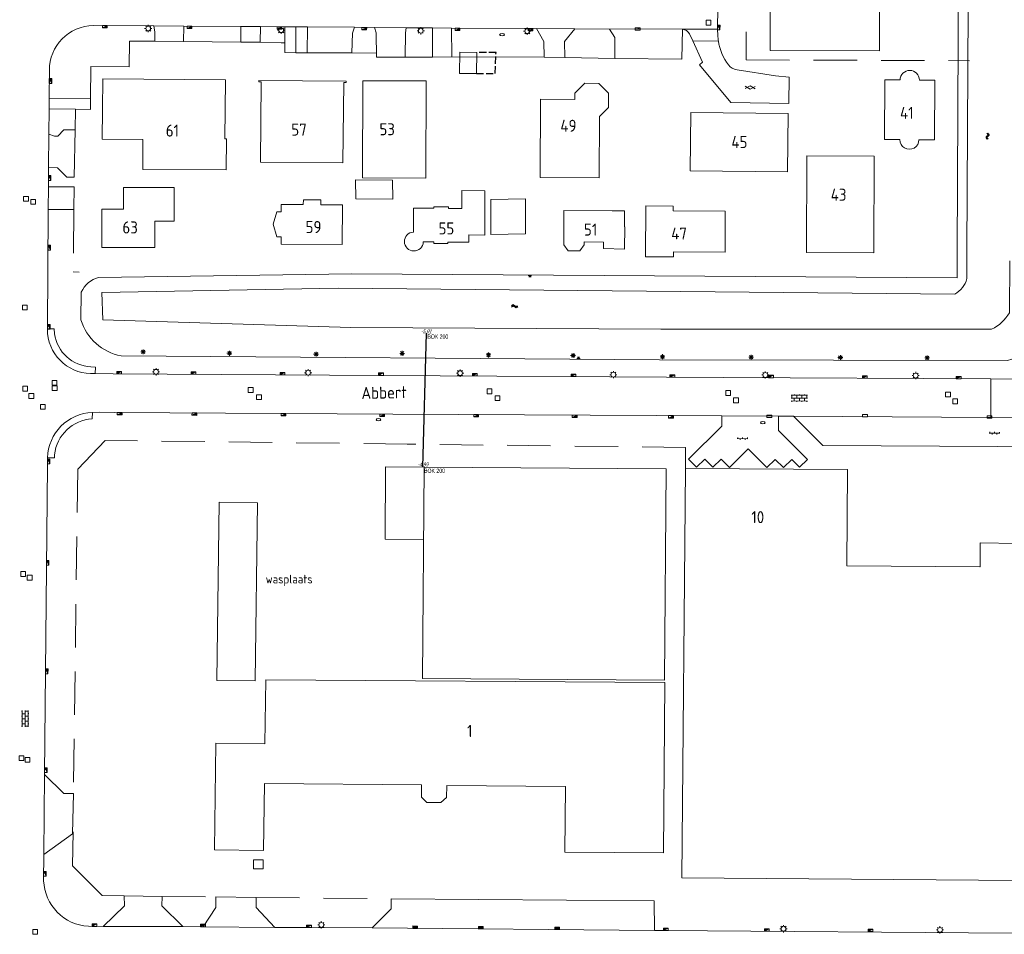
# Model space of a CAD drawing. Extents: x 168769 to 512904, y 516715 to 1559940.
# Tile 26 of 186: x 171055 to 171259, y 518371 to 518560. Entities that reach past the tile are written whole.
import ezdxf
from ezdxf.enums import TextEntityAlignment as Align

# ---------------------------------------------------------------- set-up
doc = ezdxf.new("R2010")
doc.units = 0
doc.header["$MEASUREMENT"] = 0
doc.linetypes.add('LP', pattern=[14, 9, -5])
doc.linetypes.add('OVERBOUW', pattern=[2, 1.5, -0.5])
doc.layers.get('0').update_dxf_attribs({"linetype": 'CONTINUOUS'})
for name, color, linetype, lineweight in [('B01_HOOFDGEBOUW', 10, 'CONTINUOUS', 0), ('B02_bijgebouw', 12, 'CONTINUOUS', 0), ('B51_Luifel', 7, 'OVERBOUW', 25), ('H01_HOOGTEPUNT', 7, 'CONTINUOUS', 18), ('Q04_wegmarkering', 7, 'CONTINUOUS', 0), ('Q19_overig_lijn_object', 7, 'CONTINUOUS', 0), ('Q21_LANTAARNPAAL', 7, 'CONTINUOUS', 18), ('Q23_kolk', 7, 'CONTINUOUS', 18), ('Q26_BOOM', 7, 'CONTINUOUS', 18), ('Q28_rioolput', 7, 'CONTINUOUS', 18), ('Q92_BRANDKRAAN', 7, 'CONTINUOUS', 0), ('Q96_STRAATKOLK', 7, 'CONTINUOUS', 0), ('Q97_TROTTOIRKOLK', 7, 'CONTINUOUS', 0), ('S01_symb_gesloten_verh', 7, 'CONTINUOUS', 0), ('S02_symb_open_verh', 7, 'CONTINUOUS', 13), ('T03_HEK', 34, 'CONTINUOUS', 0), ('T09_INSTEEKSLOOT', 72, 'CONTINUOUS', 0), ('T51_CULTUURSCHEIDING', 3, 'CONTINUOUS', 0), ('V00_kant_verharding', 252, 'CONTINUOUS', 0), ('W00_KANT_WATER', 140, 'CONTINUOUS', 0), ('Z19_Overigetekst', 7, 'CONTINUOUS', 0)]:
    doc.layers.add(name, color=color, linetype=linetype, lineweight=lineweight)
for name, color, linetype in [('S04_Talud', 7, 'CONTINUOUS'), ('S05_Water', 132, 'CONTINUOUS'), ('W10_duiker', 1, 'CONTINUOUS'), ('Z02_Huisnummer', 253, 'CONTINUOUS'), ('Z06_STRAATNAAM', 7, 'CONTINUOUS')]:
    doc.layers.add(name, color=color, linetype=linetype)
doc.styles.add('ISOCP', font='isocp.shx', dxfattribs={"height": 1.8})
doc.styles.get("Standard").update_dxf_attribs({"font": 'ISOB.SHX'})

# ---------------------------------------------------------------- blocks, each defined once
blk = doc.blocks.new('Q92')
at = {"color": 0}
blk.add_ellipse((0, 0), major_axis=(-0.991, 0), ratio=0.499983, start_param=1.570796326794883, end_param=7.853981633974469, dxfattribs=at)
blk = doc.blocks.new('Q21')
at = {"color": 0}
for points in [[(-1.5, 0), (-1, 0)], [(-1.06, 1.06), (-0.71, 0.71)], [(0, 1.5), (0, 1)], [(1.06, 1.06), (0.71, 0.71)], [(1.5, 0), (1, 0)], [(-1.06, -1.06), (-0.71, -0.71)], [(0, -1.5), (0, -1)], [(1.06, -1.06), (0.71, -0.71)]]:
    blk.add_lwpolyline(points, dxfattribs=at)
blk.add_circle((0, 0), 1, dxfattribs=at)
blk = doc.blocks.new('Q28')
at = {"color": 0}
blk.add_lwpolyline([(1, 1), (1, -1), (-1, -1), (-1, 1)], close=True, dxfattribs=at)
blk = doc.blocks.new('Q96')
for p, q in [((-1, 0.88), (1, 0.88)), ((-1, 0.75), (1, 0.75)), ((-1, 0.63), (1, 0.63)), ((-1, 0.5), (1, 0.5)), ((-1, 0.38), (1, 0.38)), ((-1, 0.25), (1, 0.25)), ((-1, 0.12), (1, 0.12))]:
    blk.add_line(p, q)
at = {"color": 0}
blk.add_lwpolyline([(1, 1), (1, 0), (-1, 0), (-1, 1), (1, 1)], dxfattribs=at)
blk = doc.blocks.new('S05')
at = {"color": 0}
for p, q in [((0.08, 0.3), (0.38, 0.59)), ((0.11, -0.19), (0.41, 0.09)), ((0.38, 0.59), (0.68, 0.71)), ((0.41, 0.09), (0.71, 0.21)), ((0.68, 0.71), (1.01, 0.62)), ((0.71, 0.21), (1.02, 0.12)), ((1.01, 0.62), (1.33, 0.37)), ((1.02, 0.12), (1.36, -0.12)), ((1.33, 0.37), (1.66, 0.13)), ((1.66, 0.13), (1.97, 0.04)), ((1.97, 0.04), (2.28, 0.16)), ((2.28, 0.16), (2.58, 0.44)), ((1.36, -0.12), (1.68, -0.37)), ((1.68, -0.37), (2, -0.46)), ((2, -0.46), (2.31, -0.33)), ((2.31, -0.33), (2.61, -0.05))]:
    blk.add_line(p, q, dxfattribs=at)
blk = doc.blocks.new('S024')
at = {"color": 0}
for p, q in [((0, 1.2), (6.7, 1.2)), ((0, 0), (6.7, 0)), ((0.2, 1.2), (0.2, 0)), ((1.25, 1.5), (1.25, 1.2)), ((1.25, 0), (1.25, -1.2)), ((2.3, 1.2), (2.3, 0)), ((3.35, 1.5), (3.35, 1.2)), ((3.35, 0), (3.35, -1.2)), ((4.4, 1.2), (4.4, 0)), ((5.45, 1.5), (5.45, 1.2)), ((5.45, 0), (5.45, -1.2)), ((6.5, 1.2), (6.5, 0)), ((0, -1.2), (6.7, -1.2)), ((0.2, -1.2), (0.2, -1.5)), ((2.3, -1.2), (2.3, -1.5)), ((4.4, -1.2), (4.4, -1.5)), ((6.5, -1.2), (6.5, -1.5))]:
    blk.add_line(p, q, dxfattribs=at)
blk = doc.blocks.new('S04')
at = {"color": 0}
for p, q in [((0, 0.5), (0.5, 0.5)), ((0, 0.25), (1, 0.25)), ((0, 0), (0.5, 0)), ((0, -0.25), (1, -0.25)), ((0, -0.5), (0.5, -0.5))]:
    blk.add_line(p, q, dxfattribs=at)
blk = doc.blocks.new('Q97')
blk.add_hatch(color=256).paths.add_polyline_path([(-1, 1), (-1, 0), (1, 1)])
blk.add_line((1, 1), (-1, 0))
at = {"color": 0}
for points in [[(-1, 0), (-1, 1), (1, 1), (1, 0), (-1, 0)], [(0, 0.8), (0, 1)]]:
    blk.add_lwpolyline(points, dxfattribs=at)
blk = doc.blocks.new('S026')
for p, q in [((0, 0), (4.4, 0)), ((0.2, 0.5), (0.2, 0)), ((1.2, 0), (1.2, -0.5)), ((2.2, 0.5), (2.2, 0)), ((3.2, 0), (3.2, -0.5)), ((4.2, 0.5), (4.2, 0))]:
    blk.add_line(p, q)
blk = doc.blocks.new('Q23')
at = {"color": 0}
blk.add_lwpolyline([(0.99, -0.5), (-0.99, -0.5), (-0.99, 0.5), (0.99, 0.5), (0.99, -0.5)], dxfattribs=at)
blk = doc.blocks.new('S012')
at = {"color": 0}
for p, q in [((1.18, 2.05), (0, 0)), ((1.18, -2.05), (0, 0)), ((1.4, 0), (0.21, -2.05)), ((1.4, 0), (0.22, 2.05))]:
    blk.add_line(p, q, dxfattribs=at)
blk = doc.blocks.new('Q26')
at = {"color": 0}
for p, q in [((-1, 0), (1, 0)), ((-0.7, 0.7), (0.7, -0.7)), ((0.7, 0.7), (-0.7, -0.7)), ((0, 1), (0, -1))]:
    blk.add_line(p, q, dxfattribs=at)

msp = doc.modelspace()

# ---------------------------------------------------------------- linework, layer by layer
at = {"layer": 'B01_HOOFDGEBOUW'}
for p, q in [((171167.6, 518520.72), (171167.59, 518513.66)), ((171177.64, 518520.68), (171167.6, 518520.72)), ((171180.16, 518512.76), (171180.23, 518517.36)), ((171167.59, 518513.66), (171168.46, 518512.37)), ((171170.89, 518512.35), (171171.81, 518513.61)), ((171171.81, 518513.61), (171171.81, 518514.22)), ((171171.81, 518514.22), (171175.81, 518514.2)), ((171175.81, 518514.2), (171175.8, 518512.86)), ((171175.8, 518512.86), (171180.16, 518512.76)), ((171168.46, 518512.37), (171170.89, 518512.35))]:
    msp.add_line(p, q, dxfattribs=at)
for points in [[(171233.1, 518553.88), (171210.41, 518553.99), (171210.46, 518566.68)], [(171210.46, 518566.68), (171233.16, 518566.57), (171233.1, 518553.88)], [(171097.35, 518547.85), (171071.86, 518548.07), (171071.8, 518541.71)], [(171097.35, 518547.85), (171097.23, 518535.6), (171097.53, 518535.6), (171097.47, 518529.19)], [(171122.39, 518547.3), (171122.39, 518547.61), (171104.27, 518547.77), (171104.27, 518547.46)], [(171104.27, 518547.46), (171104.75, 518547.45), (171104.63, 518530.78), (171121.67, 518530.65)], [(171122.39, 518547.3), (171121.89, 518547.3), (171121.67, 518530.65)], [(171138.98, 518547.64), (171138.91, 518527.49), (171125.77, 518527.54), (171125.85, 518547.7), (171138.98, 518547.64)], [(171174.94, 518527.54), (171162.66, 518527.62), (171162.75, 518543.87), (171169.88, 518543.81), (171169.89, 518545.13), (171171.94, 518547.19), (171174.84, 518547.15), (171176.88, 518545.1), (171176.86, 518542.11), (171174.97, 518540.24), (171174.94, 518527.54)], [(171071.8, 518541.71), (171071.75, 518535.57)], [(171214.14, 518540.9), (171193.98, 518541.12), (171193.85, 518528.97), (171214, 518528.75), (171214.14, 518540.9)], [(171071.75, 518535.57), (171080.2, 518535.51), (171080.15, 518529.24)], [(171231.94, 518511.98), (171217.95, 518512.05), (171218.07, 518532.08), (171232.05, 518532.01), (171231.94, 518511.98)], [(171080.15, 518529.24), (171097.47, 518529.19)], [(171086.7, 518525.54), (171086.68, 518518.54), (171082.7, 518518.52), (171082.68, 518513.06), (171071.68, 518513.07), (171071.69, 518521.06), (171076.19, 518521.06), (171076.19, 518525.54), (171086.7, 518525.54)], [(171151.16, 518515.66), (171151.2, 518524.86), (171146.42, 518524.89), (171146.4, 518521.18), (171143.65, 518521.2), (171143.65, 518521.52), (171140.62, 518521.53), (171140.62, 518521.21), (171136.38, 518521.23), (171136.35, 518516.27)], [(171177.64, 518520.7), (171180.2, 518520.69), (171180.19, 518517.36)], [(171201.12, 518520.62), (171190.3, 518520.66), (171190.31, 518521.66), (171184.59, 518521.71), (171184.54, 518511.16), (171190.39, 518511.13), (171190.39, 518512.16), (171201.08, 518512.11), (171201.12, 518520.62)], [(171138.41, 518514.23), (171140.58, 518514.22), (171140.58, 518513.9), (171143.52, 518513.88), (171143.52, 518514.2), (171147.85, 518514.17), (171147.86, 518515.67), (171151.16, 518515.66)], [(171138.56, 518467.47), (171130.59, 518467.53), (171130.46, 518452.56), (171138.44, 518452.46)], [(171138.22, 518423.6), (171138.56, 518467.47), (171188.82, 518467.12), (171188.48, 518423.27), (171138.22, 518423.62)], [(171192.06, 518382.26), (171192.82, 518467.23)], [(171192.82, 518467.23), (171226.52, 518466.96)], [(171226.52, 518466.96), (171226.33, 518447), (171253.93, 518446.79), (171254.03, 518446.79), (171254.05, 518451.78), (171261.7, 518451.65), (171261.67, 518450.12), (171288.43, 518449.84)], [(171103.12, 518385.95), (171103.12, 518384.07), (171105.17, 518384.1), (171105.17, 518385.98), (171103.12, 518385.95)], [(171253.67, 518381.71), (171192.06, 518382.26)], [(171315.2, 518381.16), (171253.67, 518381.71)]]:
    msp.add_lwpolyline(points, dxfattribs=at)
for points in [[(171244.53, 518535.43), (171244.61, 518547.79), (171241.41, 518547.83, 0.993744), (171237.41, 518547.85), (171234.23, 518547.89), (171234.15, 518535.49), (171237.35, 518535.47, 1.003263), (171241.33, 518535.45), (171244.53, 518535.43)], [(171136.35, 518516.27, 2.261358), (171138.41, 518514.23)]]:
    msp.add_lwpolyline(points, format="xyb", dxfattribs=at)
for points in [[(171121.61, 518521.9), (171121.54, 518513.68), (171108.87, 518513.74), (171108.88, 518515.3), (171107.98, 518515.32), (171107.27, 518517.9), (171108.02, 518520.45), (171108.89, 518520.46), (171108.91, 518522.03), (171113.49, 518521.98), (171113.52, 518522.99), (171117.1, 518522.94), (171117.1, 518521.94)], [(171138.02, 518398.99), (171138.04, 518401.52), (171105.41, 518401.82), (171105.23, 518387.88), (171095.07, 518388.03), (171095.35, 518410.18), (171105.51, 518410.03), (171105.68, 518423.36), (171188.53, 518422.75), (171188.25, 518387.41), (171167.83, 518387.57), (171167.96, 518401.16), (171143.29, 518401.36), (171143.23, 518398.91), (171142.06, 518397.85), (171139.16, 518397.89)]]:
    msp.add_lwpolyline(points, close=True, dxfattribs=at)
at = {"layer": 'B02_bijgebouw'}
for points in [[(171146.02, 518553.6), (171145.95, 518549.22), (171149.44, 518549.21), (171149.51, 518553.58), (171146.02, 518553.6)], [(171152.45, 518515.79), (171159.63, 518515.89), (171159.6, 518523.15), (171152.42, 518523.05), (171152.45, 518515.79)]]:
    msp.add_lwpolyline(points, dxfattribs=at)
msp.add_lwpolyline([(171132.05, 518523.1), (171132.03, 518527.06), (171124.36, 518527.11), (171124.38, 518523.15)], close=True, dxfattribs=at)
at = {"layer": 'B51_Luifel'}
msp.add_lwpolyline([(171149.44, 518549.21), (171153.35, 518549.2), (171153.51, 518553.57), (171149.51, 518553.58)], dxfattribs=at)
at = {"layer": 'Q04_wegmarkering'}
msp.add_lwpolyline([(171108.9, 518555.59), (171109.69, 518555.59)], dxfattribs=at)
at = {"layer": 'Q19_overig_lijn_object'}
msp.add_lwpolyline([(171104.01, 518460.09), (171103.53, 518423.11), (171095.51, 518423.2), (171096, 518460.19), (171104.01, 518460.09)], dxfattribs=at)
at = {"layer": 'T03_HEK', "linetype": 'LP'}
for points in [[(171205.48, 518585.87), (171205.46, 518552.02), (171251.81, 518551.84)], [(171065.85, 518520.93), (171065.72, 518508), (171066.98, 518507.94)], [(171135.03, 518472.25), (171072.38, 518473.03), (171066.67, 518467.06), (171065.77, 518399.7)], [(171192.82, 518467.23), (171192.85, 518471.58), (171135.03, 518472.25)], [(171065.68, 518391.79), (171065.58, 518384.74), (171071.71, 518378.54), (171065.59, 518384.73), (171071.71, 518378.54), (171076.28, 518378.52)], [(171084.17, 518378.38), (171095.32, 518378.25)], [(171103.72, 518378.16), (171131.75, 518377.9)]]:
    msp.add_lwpolyline(points, dxfattribs=at)
at = {"layer": 'T09_INSTEEKSLOOT'}
msp.add_lwpolyline([(171249.29, 518512.13), (171251.02, 518879.79)], dxfattribs=at)
msp.add_lwpolyline([(171249.29, 518512.13), (171249.29, 518506.81), (171123.54, 518507.64), (171070.95, 518506.86, 0.217768), (171067.4, 518503.83), (171067.33, 518498.06, 0.278669), (171075.66, 518490.58), (171187.44, 518489.74), (171259.7, 518489.61, 0.281296), (171265.04, 518494.5), (171265.58, 518509.92)], format="xyb", dxfattribs=at)
at = {"layer": 'T51_CULTUURSCHEIDING'}
for points in [[(171069.31, 518543.92), (171069.39, 518550.62), (171077.32, 518550.55), (171077.38, 518555.92), (171082.65, 518555.89)], [(171088.65, 518555.84), (171100.49, 518555.72)], [(171108.9, 518555.59), (171104.52, 518555.67)], [(171108.9, 518555.59), (171109.69, 518555.59)], [(171111.91, 518553.51), (171114.32, 518553.49)], [(171123.55, 518553.46), (171128.67, 518553.38)], [(171134.65, 518552.59), (171140.29, 518552.6)], [(171144.36, 518552.64), (171163.48, 518552.55)], [(171167.77, 518552.52), (171178.15, 518552.31)], [(171066.1, 518537.47), (171066.16, 518541.78)]]:
    msp.add_lwpolyline(points, dxfattribs=at)
at = {"layer": 'V00_kant_verharding'}
for points in [[(171199.51, 518558.41), (171199.57, 518562.9)], [(171082.49, 518559.09), (171069.9, 518559.16)], [(171082.49, 518559.09), (171088.72, 518559.05)], [(171082.65, 518555.89), (171082.67, 518557.79), (171082.49, 518559.09)], [(171088.72, 518559.05), (171088.65, 518555.84)], [(171100.53, 518558.98), (171088.72, 518559.05)], [(171100.49, 518555.72), (171100.53, 518558.98)], [(171100.53, 518558.98), (171104.59, 518558.93)], [(171104.52, 518555.67), (171104.59, 518558.93)], [(171104.59, 518558.93), (171109.66, 518558.9)], [(171109.66, 518558.9), (171111.95, 518558.86)], [(171109.66, 518558.9), (171109.69, 518555.59), (171109.68, 518553.52), (171111.91, 518553.51)], [(171111.91, 518553.51), (171111.94, 518555.58), (171111.95, 518558.86)], [(171111.95, 518558.86), (171114.36, 518558.88)], [(171114.36, 518558.88), (171114.32, 518553.49)], [(171114.36, 518558.88), (171124.1, 518558.79)], [(171124.1, 518558.79), (171123.68, 518557.58), (171123.55, 518553.46)], [(171124.1, 518558.79), (171128.31, 518558.74)], [(171128.31, 518558.74), (171134.88, 518558.67)], [(171128.31, 518558.74), (171128.65, 518557.63), (171128.67, 518552.6), (171134.65, 518552.59), (171134.68, 518557.64), (171134.88, 518558.67)], [(171134.88, 518558.67), (171140.29, 518558.68)], [(171140.29, 518558.68), (171140.29, 518552.6), (171144.36, 518552.64)], [(171140.29, 518558.68), (171144.29, 518558.62)], [(171144.29, 518558.62), (171161.93, 518558.55)], [(171144.29, 518558.62), (171144.36, 518552.64)], [(171161.93, 518558.55), (171163.42, 518555.84)], [(171161.93, 518558.55), (171169.89, 518558.45)], [(171169.89, 518558.45), (171167.76, 518555.81)], [(171169.89, 518558.45), (171177.08, 518558.41)], [(171182.92, 518558.45), (171177.08, 518558.41)], [(171177.08, 518558.41), (171178.15, 518556.65), (171178.15, 518552.31), (171192.07, 518552.18)], [(171182.92, 518558.45), (171183.21, 518558.45), (171192.2, 518558.4)], [(171192.07, 518552.18), (171192.2, 518558.4)], [(171192.2, 518558.4), (171199.51, 518558.41)], [(171199.57, 518557.06), (171199.51, 518558.41)], [(171069.31, 518543.92), (171069.39, 518550.62), (171077.32, 518550.55), (171077.38, 518555.92), (171082.65, 518555.89)], [(171082.65, 518555.89), (171088.65, 518555.84)], [(171088.65, 518555.84), (171100.49, 518555.72)], [(171100.49, 518555.72), (171104.52, 518555.67)], [(171108.9, 518555.59), (171104.52, 518555.67)], [(171163.42, 518555.84), (171163.48, 518552.55), (171167.77, 518552.52), (171167.76, 518555.81)], [(171193.7, 518557.45), (171194.36, 518556)], [(171194.36, 518556), (171199.69, 518555.93)], [(171194.36, 518556), (171196.37, 518551.51), (171195.75, 518550.96), (171202.23, 518543.14), (171214.28, 518542.96)], [(171114.32, 518553.49), (171123.55, 518553.46)], [(171060.78, 518549.83), (171060.72, 518544)], [(171214.36, 518548.44), (171211.57, 518548.71), (171203.58, 518549.95)], [(171214.28, 518542.96), (171214.36, 518548.44)], [(171060.72, 518544), (171069.31, 518543.92)], [(171060.72, 518541.85), (171060.72, 518544)], [(171069.31, 518543.92), (171069.29, 518541.74)], [(171060.68, 518536.58), (171060.72, 518541.85)], [(171060.72, 518541.85), (171066.16, 518541.78)], [(171066.16, 518541.78), (171069.29, 518541.74)], [(171060.61, 518529.67), (171062.49, 518529.6), (171064.37, 518527.65), (171065.89, 518527.68), (171066.1, 518537.47)], [(171066.1, 518537.47), (171063.75, 518537.49), (171062.55, 518536.15), (171061.85, 518536.17), (171060.68, 518536.58)], [(171060.61, 518529.67), (171060.68, 518536.58)], [(171060.6, 518525.67), (171060.61, 518529.67)], [(171060.55, 518520.97), (171065.83, 518520.95), (171065.91, 518525.7), (171060.6, 518525.67)], [(171060.55, 518520.97), (171060.6, 518525.67)], [(171060.4, 518496.22), (171060.55, 518520.97)], [(171060.4, 518495.23), (171060.4, 518496.22)], [(171061.82, 518495.15), (171061.77, 518496.21), (171060.4, 518496.22)], [(171070.26, 518486.92), (171070.32, 518488.25), (171069.38, 518488.33)], [(171070.26, 518486.92), (171074.01, 518486.84)], [(171074.01, 518486.84), (171130.13, 518486.53), (171200.64, 518486.11), (171256.24, 518485.79)], [(171256.22, 518477.8), (171256.24, 518485.79)], [(171069.71, 518478.82), (171069.68, 518477.51)], [(171071.15, 518478.89), (171069.71, 518478.82)], [(171071.15, 518478.89), (171074.25, 518478.84)], [(171074.25, 518478.84), (171132.11, 518478.49), (171200.38, 518478.11)], [(171200.38, 518478.11), (171200.39, 518475.96), (171193.46, 518469.11), (171195.1, 518467.47), (171196.83, 518469.16), (171198.52, 518467.44), (171200.25, 518469.13), (171201.97, 518467.42), (171205.86, 518471.25), (171209.75, 518467.39), (171211.45, 518469.1), (171213.18, 518467.39), (171214.9, 518469.09), (171216.53, 518467.47), (171218.17, 518469.1), (171212.19, 518475.1), (171212.17, 518478.06)], [(171200.38, 518478.11), (171212.17, 518478.06)], [(171212.17, 518478.06), (171215.25, 518478.03)], [(171215.25, 518478.03), (171221.35, 518471.99), (171294.02, 518471.53)], [(171215.25, 518478.03), (171256.22, 518477.8)], [(171291.5, 518477.52), (171256.22, 518477.8)], [(171061.84, 518470.05), (171061.84, 518469.38), (171060.4, 518469.42)], [(171060.35, 518467.8), (171059.78, 518403.7)], [(171060.35, 518467.8), (171060.4, 518469.42)], [(171059.78, 518403.7), (171063.8, 518399.73), (171065.77, 518399.73), (171065.57, 518391.36), (171059.63, 518387.1)], [(171059.63, 518387.1), (171059.78, 518403.7)], [(171059.58, 518381.63), (171059.63, 518387.1)], [(171071.92, 518372.14), (171076.34, 518376.44), (171076.32, 518378.52), (171084.17, 518378.38), (171084.11, 518376.4), (171088.51, 518372.12), (171092.67, 518372.08), (171095.34, 518376.1), (171095.32, 518378.25), (171103.72, 518378.16), (171103.72, 518376.09), (171107.58, 518371.95), (171114.7, 518371.89), (171127.79, 518371.84), (171131.73, 518375.81), (171131.75, 518377.9), (171186.33, 518377.48)], [(171186.4, 518371.31), (171186.33, 518377.48)], [(171071.92, 518372.14), (171068.89, 518372.16)], [(171071.92, 518372.14), (171088.51, 518372.12)], [(171092.67, 518372.08), (171107.58, 518371.95)], [(171127.79, 518371.84), (171186.4, 518371.31)], [(171186.4, 518371.31), (171188.33, 518371.3)], [(171260.7, 518370.74), (171188.33, 518371.3)]]:
    msp.add_lwpolyline(points, dxfattribs=at)
for points in [[(171069.9, 518559.16, 0.410822), (171060.78, 518549.83)], [(171192.2, 518558.4, -0.214817), (171193.7, 518557.45)], [(171199.67, 518555.93, -0.026787), (171199.57, 518557.06)], [(171201.77, 518551, -0.128259), (171199.67, 518555.93, -0.128259)], [(171203.58, 518549.95, -0.195442), (171201.77, 518551)], [(171070.26, 518486.92, -0.406179), (171060.4, 518495.23)], [(171069.38, 518488.33, -0.358657), (171061.82, 518495.15)], [(171256.24, 518485.79), (171267.88, 518485.71, 0.172405), (171273.35, 518487.67)], [(171069.71, 518478.82, 0.398727), (171060.4, 518469.42)], [(171069.68, 518477.51, 0.367361), (171061.84, 518470.05)], [(171059.58, 518381.63, 0.386294), (171068.89, 518372.16)]]:
    msp.add_lwpolyline(points, format="xyb", dxfattribs=at)
at = {"layer": 'W00_KANT_WATER'}
msp.add_lwpolyline([(171253.29, 518879.79), (171251.29, 518512.14)], dxfattribs=at)
msp.add_lwpolyline([(171251.29, 518512.14), (171251.29, 518506.61, -0.200281), (171248.74, 518503.38), (171120.76, 518504.63), (171071.66, 518503.7), (171071.88, 518498.05), (171123.36, 518496.46), (171187.75, 518496.1), (171256.41, 518496.09, 0.148133), (171260.11, 518499.54), (171260.22, 518510.33)], format="xyb", dxfattribs=at)
at = {"layer": 'W10_duiker'}
msp.add_lwpolyline([(171138.34, 518467.47), (171139.06, 518495.27)], dxfattribs=at)

# ---------------------------------------------------------------- block references
at = {"layer": 'Q21_LANTAARNPAAL', "xscale": 0.5, "yscale": 0.5}
for p in [(171081.3, 518558.52), (171108.9, 518558.17), (171137.88, 518558.07), (171159.99, 518557.99), (171082.91, 518487.26), (171114.49, 518487.09), (171146.05, 518486.98), (171177.87, 518486.67), (171209.42, 518486.61), (171240.64, 518486.48), (171117.23, 518372.45), (171213.2, 518371.66), (171245.69, 518371.42)]:
    msp.add_blockref('Q21', p, dxfattribs=at)
at = {"layer": 'Q23_kolk', "xscale": 0.5, "yscale": 0.5, "rotation": 179.7615480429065}
msp.add_blockref('Q23', (171182.92, 518558.45), dxfattribs=at)
at = {"layer": 'Q23_kolk', "xscale": 0.5, "yscale": 0.5}
for p in [(171210.26, 518478.05), (171230.12, 518478.16), (171255.98, 518477.91)]:
    msp.add_blockref('Q23', p, dxfattribs=at)
at = {"layer": 'Q26_BOOM', "xscale": 0.5, "yscale": 0.5}
for p in [(171080.23, 518491.41), (171098.14, 518491.11), (171116.14, 518490.93), (171134.01, 518491.1), (171151.95, 518490.76), (171169.5, 518490.66), (171188.09, 518490.4), (171206.49, 518490.32), (171225, 518490.21), (171243.03, 518490.17)]:
    msp.add_blockref('Q26', p, dxfattribs=at)
at = {"layer": 'Q28_rioolput', "xscale": 0.5, "yscale": 0.5}
for p in [(171197.64, 518559.74), (171055.91, 518523.19), (171057.4, 518522.54), (171055.66, 518500.62), (171055.75, 518483.78), (171061.85, 518484.99), (171061.88, 518483.89), (171102.55, 518483.49), (171057.03, 518482.25), (171104.31, 518482.02), (171152.15, 518483.2), (171153.8, 518481.8), (171201.71, 518482.88), (171203.33, 518481.36), (171247.36, 518482.55), (171059.4, 518479.99), (171248.83, 518481.14), (171055.31, 518445.29), (171056.68, 518444.55), (171054.99, 518407.08), (171056.22, 518406.74), (171057.82, 518371.01)]:
    msp.add_blockref('Q28', p, dxfattribs=at)
at = {"layer": 'Q92_BRANDKRAAN', "xscale": 0.5, "yscale": 0.5}
for p in [(171154.76, 518557.24), (171129.11, 518477.32), (171208.9, 518476.71)]:
    msp.add_blockref('Q92', p, dxfattribs=at)
at = {"layer": 'Q96_STRAATKOLK', "xscale": 0.5, "yscale": 0.5}
for p, rotation in [((171136.73, 518371.73), 359.7846033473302), ((171150.34, 518371.64), 359.1528043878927), ((171166.22, 518371.48), 359.7846033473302)]:
    msp.add_blockref('Q96', p, dxfattribs=dict(at, rotation=rotation))
at = {"layer": 'Q97_TROTTOIRKOLK'}
for p, xscale, yscale, rotation in [((171072.29, 518559.14), 0.4999999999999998, 0.4999999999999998, 179.8008737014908), ((171089.88, 518559.04), 0.5, 0.5, 179.8008737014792), ((171108.56, 518558.91), 0.4999999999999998, 0.4999999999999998, 179.8008737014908), ((171126.15, 518558.77), 0.4999999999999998, 0.4999999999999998, 179.8008737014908), ((171145.5, 518558.61), 0.4999999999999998, 0.4999999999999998, 179.8008737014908), ((171160.65, 518558.55), 0.4999999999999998, 0.4999999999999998, 179.8008737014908), ((171199.51, 518558.75), 0.5, 0.5, 269.0240725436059), ((171060.76, 518547.62), 0.5, 0.5, 269.9634657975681), ((171060.6, 518527.51), 0.4999999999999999, 0.4999999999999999, 269.9634657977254), ((171060.51, 518513.04), 0.5, 0.5, 269.9634657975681), ((171060.41, 518496.6), 0.5, 0.5, 269.9634657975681), ((171075.26, 518486.83), 0.4999999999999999, 0.4999999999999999, 359.7806825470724), ((171090.69, 518486.75), 0.5, 0.5, 359.59770150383), ((171109.18, 518486.64), 0.4999999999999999, 0.4999999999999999, 359.8867003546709), ((171129.62, 518486.53), 0.5, 0.5, 0.09073845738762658), ((171149.12, 518486.43), 0.4999999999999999, 0.4999999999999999, 359.567995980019), ((171169.61, 518486.3), 0.4999999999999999, 0.4999999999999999, 359.9156423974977), ((171190.12, 518486.17), 0.5, 0.5, 359.8665472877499), ((171210.59, 518486.05), 0.4999999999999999, 0.4999999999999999, 359.8286037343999), ((171230.08, 518485.93), 0.5, 0.5, 359.6824706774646), ((171249.57, 518485.8), 0.5, 0.5, 359.4422747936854), ((171075.37, 518478.83), 0.5, 0.5, 179.6037182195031), ((171090.89, 518478.74), 0.5, 0.5, 178.9105513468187), ((171109.38, 518478.63), 0.5, 0.5, 179.8564265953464), ((171129.88, 518478.5), 0.4999999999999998, 0.4999999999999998, 179.7859265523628), ((171149.37, 518478.39), 0.4999999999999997, 0.4999999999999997, 179.7550642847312), ((171169.85, 518478.28), 0.5, 0.5, 179.945655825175), ((171189.83, 518478.17), 0.5, 0.5, 180.0151514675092), ((171060.38, 518468.65), 0.5, 0.5, 268.796965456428), ((171060.16, 518447.62), 0.5, 0.5, 268.796965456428), ((171059.98, 518425.09), 0.4999999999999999, 0.4999999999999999, 268.7969654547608), ((171059.79, 518404.58), 0.5, 0.5, 268.796965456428), ((171059.59, 518383.07), 0.5, 0.5, 268.796965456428), ((171070.13, 518372.15), 0.5, 0.5, 0.1145914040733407), ((171092.67, 518372.08), 0.5, 0.5, 0.1145914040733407), ((171114.67, 518371.89), 0.5, 0.5, 0.05729575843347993), ((171188.75, 518371.29), 0.5, 0.5, 0.05729575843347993), ((171209.75, 518371.13), 0.5, 0.5, 0.1145914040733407), ((171231.26, 518371.07), 0.5, 0.5, 0.1145914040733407)]:
    msp.add_blockref('Q97', p, dxfattribs=dict(at, xscale=xscale, yscale=yscale, rotation=rotation))
at = {"layer": 'S01_symb_gesloten_verh', "xscale": 0.4999999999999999, "yscale": 0.4999999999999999, "rotation": 88.74144372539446}
msp.add_blockref('S012', (171206.26, 518545.94), dxfattribs=at)
at = {"layer": 'S02_symb_open_verh', "xscale": 0.5, "yscale": 0.5}
for name, p, rotation in [('S024', (171214.82, 518481.82), 359.6527571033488), ('S026', (171203.61, 518473.41), 358.8118937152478), ('S026', (171255.91, 518474.54), 359.2502466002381), ('S024', (171055.75, 518416.93), 270.0347247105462)]:
    msp.add_blockref(name, p, dxfattribs=dict(at, rotation=rotation))
at = {"layer": 'S04_Talud', "xscale": 0.4999999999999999, "yscale": 0.4999999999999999}
for p, rotation in [((171160.52, 518507.41), 269.6354119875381), ((171170.67, 518489.86), 89.59288383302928)]:
    msp.add_blockref('S04', p, dxfattribs=dict(at, rotation=rotation))
at = {"layer": 'S05_Water'}
for p, xscale, yscale, rotation in [((171255.5, 518536.86), 0.5, 0.5, 269.1788167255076), ((171158.05, 518500.89), 0.5000000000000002, 0.5000000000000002, 178.5292410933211)]:
    msp.add_blockref('S05', p, dxfattribs=dict(at, xscale=xscale, yscale=yscale, rotation=rotation))

# ---------------------------------------------------------------- texts
at = {"layer": 'H01_HOOGTEPUNT', "oblique": 15, "width": 0.7125}
for s, p in [('-5.91', (171139.06, 518495.27)), ('-4.99', (171138.35, 518467.64))]:
    msp.add_text(s, height=0.8, dxfattribs=at).set_placement(p, align=Align.CENTER)
at = {"layer": 'W10_duiker', "width": 0.711111}
for p in [(171139.26, 518494.12), (171138.57, 518466.28)]:
    msp.add_text('BOK 200', height=0.9, dxfattribs=at).set_placement(p)
at = {"layer": 'Z02_Huisnummer', "style": 'ISOCP'}
for s, p in [('41', (171237.39, 518539.77)), ('49', (171166.87, 518537.09)), ('61', (171084.94, 518536.09)), ('57', (171111.01, 518536.29)), ('53', (171129.3, 518536.37)), ('45', (171202.38, 518533.72)), ('43', (171223.01, 518522.78)), ('63', (171075.94, 518515.99)), ('59', (171113.97, 518516.07)), ('55', (171141.57, 518515.78)), ('51', (171171.76, 518515.54)), ('47', (171189.89, 518514.72)), ('10', (171206.53, 518455.85)), ('1', (171147.49, 518411.47))]:
    msp.add_text(s, height=2.5, dxfattribs=at).set_placement(p)
at = {"layer": 'Z06_STRAATNAAM', "style": 'ISOCP'}
msp.add_text('Abbert', height=2.5, rotation=1.2724, dxfattribs=at).set_placement((171125.58, 518481.6))
at = {"layer": 'Z19_Overigetekst', "style": 'ISOCP'}
msp.add_text('wasplaats', height=1.8, dxfattribs=at).set_placement((171105.68, 518443.34))

doc.saveas('drawing.dxf')
